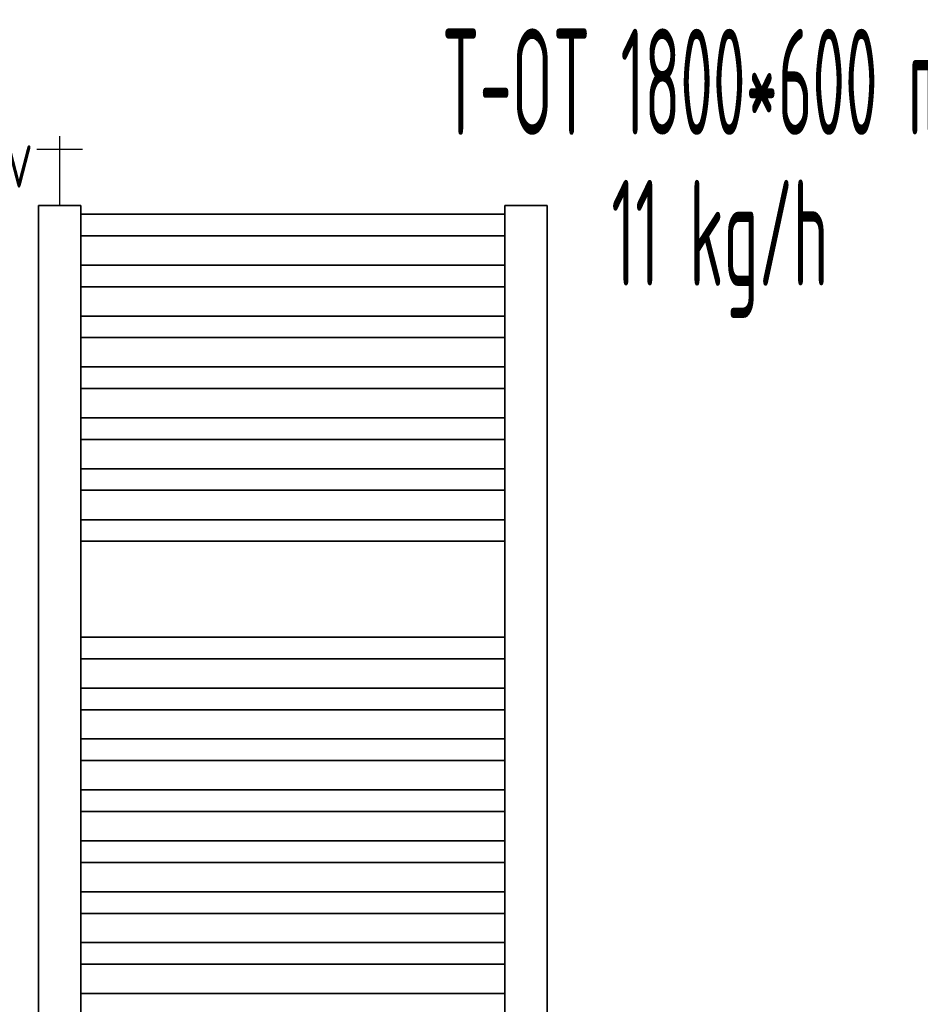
# Model space of a CAD drawing. Header units: millimetres. Extents: x 60394 to 199354, y 20895 to 166073.
# Tile 32 of 256: x 67070 to 68132, y 24842 to 26003. Entities that reach past the tile are written whole.
import ezdxf
from ezdxf.enums import TextEntityAlignment as Align

# ---------------------------------------------------------------- set-up
doc = ezdxf.new("R2010")
doc.units = ezdxf.units.MM
doc.linetypes.add('VERDECKT', pattern=[9.525, 6.35, -3.175])
for name, color, linetype, lineweight in [('JS_VYT_POPIS - OBECNĚ', 7, 'Continuous', 5), ('UT_SCHÉMA_POPIS', 7, 'VERDECKT', 5), ('UT_SCHÉMA_SYMBOLY', 7, 'Continuous', 25), ('UT_ZAŘÍZENÍ - OT', 3, 'Continuous', 35)]:
    doc.layers.add(name, color=color, linetype=linetype, lineweight=lineweight)
doc.styles.add('ISO 2.5', font='isocp.shx', dxfattribs={"width": 0.8, "height": 2.5})
doc.styles.add('VZT_POPIS', font='isocp.shx', dxfattribs={"width": 0.6, "height": 125})

msp = doc.modelspace()

# ---------------------------------------------------------------- linework, layer by layer
at = {"layer": 'UT_SCHÉMA_SYMBOLY'}
for p, q in [((67116.7, 25865.5), (67116.7, 25783.6)), ((67143.7, 25849.5), (67089.7, 25849.5))]:
    msp.add_line(p, q, dxfattribs=at)
at = {"layer": 'UT_ZAŘÍZENÍ - OT', "linetype": 'Continuous'}
for p, q in [((67091.7, 23963.6), (67091.7, 25783.6)), ((67091.7, 25783.6), (67141.7, 25783.6)), ((67141.7, 25783.6), (67141.7, 23963.6)), ((67641.7, 23963.6), (67641.7, 25783.6)), ((67641.7, 25783.6), (67691.7, 25783.6)), ((67691.7, 25783.6), (67691.7, 23963.6)), ((67641.7, 25773.3), (67141.7, 25773.3)), ((67641.7, 25773.3), (67141.7, 25773.3)), ((67641.7, 25773.3), (67141.7, 25773.3)), ((67641.7, 25773.3), (67141.7, 25773.3)), ((67641.7, 25773.3), (67141.7, 25773.3)), ((67641.7, 25773.3), (67141.7, 25773.3)), ((67641.7, 25773.3), (67141.7, 25773.3)), ((67641.7, 25773.3), (67141.7, 25773.3)), ((67641.7, 25773.3), (67141.7, 25773.3)), ((67641.7, 25773.3), (67141.7, 25773.3)), ((67641.7, 25773.3), (67141.7, 25773.3)), ((67641.7, 25773.3), (67141.7, 25773.3)), ((67641.7, 25773.3), (67141.7, 25773.3)), ((67641.7, 25773.3), (67141.7, 25773.3)), ((67641.7, 25773.3), (67141.7, 25773.3)), ((67641.7, 25773.3), (67141.7, 25773.3)), ((67641.7, 25773.3), (67141.7, 25773.3)), ((67641.7, 25773.3), (67141.7, 25773.3)), ((67641.7, 25773.3), (67141.7, 25773.3)), ((67641.7, 25773.3), (67141.7, 25773.3)), ((67641.7, 25773.3), (67141.7, 25773.3)), ((67641.7, 25773.3), (67141.7, 25773.3)), ((67641.7, 25773.3), (67141.7, 25773.3)), ((67641.7, 25773.3), (67141.7, 25773.3)), ((67641.7, 25773.3), (67141.7, 25773.3)), ((67641.7, 25773.3), (67141.7, 25773.3)), ((67641.7, 25773.3), (67141.7, 25773.3)), ((67641.7, 25773.3), (67141.7, 25773.3)), ((67641.7, 25773.3), (67141.7, 25773.3)), ((67641.7, 25773.3), (67141.7, 25773.3)), ((67641.7, 25773.3), (67141.7, 25773.3)), ((67641.7, 25773.3), (67141.7, 25773.3)), ((67641.7, 25773.3), (67141.7, 25773.3)), ((67641.7, 25773.3), (67141.7, 25773.3)), ((67641.7, 25747.9), (67141.7, 25747.9)), ((67641.7, 25747.9), (67141.7, 25747.9)), ((67641.7, 25747.9), (67141.7, 25747.9)), ((67641.7, 25747.9), (67141.7, 25747.9)), ((67641.7, 25747.9), (67141.7, 25747.9)), ((67641.7, 25747.9), (67141.7, 25747.9)), ((67641.7, 25747.9), (67141.7, 25747.9)), ((67641.7, 25747.9), (67141.7, 25747.9)), ((67641.7, 25747.9), (67141.7, 25747.9)), ((67641.7, 25747.9), (67141.7, 25747.9)), ((67641.7, 25747.9), (67141.7, 25747.9)), ((67641.7, 25747.9), (67141.7, 25747.9)), ((67641.7, 25747.9), (67141.7, 25747.9)), ((67641.7, 25747.9), (67141.7, 25747.9)), ((67641.7, 25747.9), (67141.7, 25747.9)), ((67641.7, 25747.9), (67141.7, 25747.9)), ((67641.7, 25747.9), (67141.7, 25747.9)), ((67641.7, 25747.9), (67141.7, 25747.9)), ((67641.7, 25747.9), (67141.7, 25747.9)), ((67641.7, 25747.9), (67141.7, 25747.9)), ((67641.7, 25747.9), (67141.7, 25747.9)), ((67641.7, 25747.9), (67141.7, 25747.9)), ((67641.7, 25747.9), (67141.7, 25747.9)), ((67641.7, 25747.9), (67141.7, 25747.9)), ((67641.7, 25747.9), (67141.7, 25747.9)), ((67641.7, 25747.9), (67141.7, 25747.9)), ((67641.7, 25747.9), (67141.7, 25747.9)), ((67641.7, 25747.9), (67141.7, 25747.9)), ((67641.7, 25747.9), (67141.7, 25747.9)), ((67641.7, 25747.9), (67141.7, 25747.9)), ((67641.7, 25747.9), (67141.7, 25747.9)), ((67641.7, 25747.9), (67141.7, 25747.9)), ((67641.7, 25747.9), (67141.7, 25747.9)), ((67641.7, 25747.9), (67141.7, 25747.9)), ((67641.7, 25713.3), (67141.7, 25713.3)), ((67641.7, 25713.3), (67141.7, 25713.3)), ((67641.7, 25713.3), (67141.7, 25713.3)), ((67641.7, 25713.3), (67141.7, 25713.3)), ((67641.7, 25713.3), (67141.7, 25713.3)), ((67641.7, 25713.3), (67141.7, 25713.3)), ((67641.7, 25713.3), (67141.7, 25713.3)), ((67641.7, 25713.3), (67141.7, 25713.3)), ((67641.7, 25713.3), (67141.7, 25713.3)), ((67641.7, 25713.3), (67141.7, 25713.3)), ((67641.7, 25713.3), (67141.7, 25713.3)), ((67641.7, 25713.3), (67141.7, 25713.3)), ((67641.7, 25713.3), (67141.7, 25713.3)), ((67641.7, 25713.3), (67141.7, 25713.3)), ((67641.7, 25713.3), (67141.7, 25713.3)), ((67641.7, 25713.3), (67141.7, 25713.3)), ((67641.7, 25713.3), (67141.7, 25713.3)), ((67641.7, 25713.3), (67141.7, 25713.3)), ((67641.7, 25713.3), (67141.7, 25713.3)), ((67641.7, 25713.3), (67141.7, 25713.3)), ((67641.7, 25713.3), (67141.7, 25713.3)), ((67641.7, 25713.3), (67141.7, 25713.3)), ((67641.7, 25713.3), (67141.7, 25713.3)), ((67641.7, 25713.3), (67141.7, 25713.3)), ((67641.7, 25713.3), (67141.7, 25713.3)), ((67641.7, 25713.3), (67141.7, 25713.3)), ((67641.7, 25713.3), (67141.7, 25713.3)), ((67641.7, 25713.3), (67141.7, 25713.3)), ((67641.7, 25713.3), (67141.7, 25713.3)), ((67641.7, 25713.3), (67141.7, 25713.3)), ((67641.7, 25713.3), (67141.7, 25713.3)), ((67641.7, 25713.3), (67141.7, 25713.3)), ((67641.7, 25713.3), (67141.7, 25713.3)), ((67641.7, 25713.3), (67141.7, 25713.3)), ((67641.7, 25687.9), (67141.7, 25687.9)), ((67641.7, 25687.9), (67141.7, 25687.9)), ((67641.7, 25687.9), (67141.7, 25687.9)), ((67641.7, 25687.9), (67141.7, 25687.9)), ((67641.7, 25687.9), (67141.7, 25687.9)), ((67641.7, 25687.9), (67141.7, 25687.9)), ((67641.7, 25687.9), (67141.7, 25687.9)), ((67641.7, 25687.9), (67141.7, 25687.9)), ((67641.7, 25687.9), (67141.7, 25687.9)), ((67641.7, 25687.9), (67141.7, 25687.9)), ((67641.7, 25687.9), (67141.7, 25687.9)), ((67641.7, 25687.9), (67141.7, 25687.9)), ((67641.7, 25687.9), (67141.7, 25687.9)), ((67641.7, 25687.9), (67141.7, 25687.9)), ((67641.7, 25687.9), (67141.7, 25687.9)), ((67641.7, 25687.9), (67141.7, 25687.9)), ((67641.7, 25687.9), (67141.7, 25687.9)), ((67641.7, 25687.9), (67141.7, 25687.9)), ((67641.7, 25687.9), (67141.7, 25687.9)), ((67641.7, 25687.9), (67141.7, 25687.9)), ((67641.7, 25687.9), (67141.7, 25687.9)), ((67641.7, 25687.9), (67141.7, 25687.9)), ((67641.7, 25687.9), (67141.7, 25687.9)), ((67641.7, 25687.9), (67141.7, 25687.9)), ((67641.7, 25687.9), (67141.7, 25687.9)), ((67641.7, 25687.9), (67141.7, 25687.9)), ((67641.7, 25687.9), (67141.7, 25687.9)), ((67641.7, 25687.9), (67141.7, 25687.9)), ((67641.7, 25687.9), (67141.7, 25687.9)), ((67641.7, 25687.9), (67141.7, 25687.9)), ((67641.7, 25687.9), (67141.7, 25687.9)), ((67641.7, 25687.9), (67141.7, 25687.9)), ((67641.7, 25687.9), (67141.7, 25687.9)), ((67641.7, 25687.9), (67141.7, 25687.9)), ((67641.7, 25653.3), (67141.7, 25653.3)), ((67641.7, 25653.3), (67141.7, 25653.3)), ((67641.7, 25653.3), (67141.7, 25653.3)), ((67641.7, 25653.3), (67141.7, 25653.3)), ((67641.7, 25653.3), (67141.7, 25653.3)), ((67641.7, 25653.3), (67141.7, 25653.3)), ((67641.7, 25653.3), (67141.7, 25653.3)), ((67641.7, 25653.3), (67141.7, 25653.3)), ((67641.7, 25653.3), (67141.7, 25653.3)), ((67641.7, 25653.3), (67141.7, 25653.3)), ((67641.7, 25653.3), (67141.7, 25653.3)), ((67641.7, 25653.3), (67141.7, 25653.3)), ((67641.7, 25653.3), (67141.7, 25653.3)), ((67641.7, 25653.3), (67141.7, 25653.3)), ((67641.7, 25653.3), (67141.7, 25653.3)), ((67641.7, 25653.3), (67141.7, 25653.3)), ((67641.7, 25653.3), (67141.7, 25653.3)), ((67641.7, 25653.3), (67141.7, 25653.3)), ((67641.7, 25653.3), (67141.7, 25653.3)), ((67641.7, 25653.3), (67141.7, 25653.3)), ((67641.7, 25653.3), (67141.7, 25653.3)), ((67641.7, 25653.3), (67141.7, 25653.3)), ((67641.7, 25653.3), (67141.7, 25653.3)), ((67641.7, 25653.3), (67141.7, 25653.3)), ((67641.7, 25653.3), (67141.7, 25653.3)), ((67641.7, 25653.3), (67141.7, 25653.3)), ((67641.7, 25653.3), (67141.7, 25653.3)), ((67641.7, 25653.3), (67141.7, 25653.3)), ((67641.7, 25653.3), (67141.7, 25653.3)), ((67641.7, 25653.3), (67141.7, 25653.3)), ((67641.7, 25653.3), (67141.7, 25653.3)), ((67641.7, 25653.3), (67141.7, 25653.3)), ((67641.7, 25653.3), (67141.7, 25653.3)), ((67641.7, 25653.3), (67141.7, 25653.3)), ((67641.7, 25627.9), (67141.7, 25627.9)), ((67641.7, 25627.9), (67141.7, 25627.9)), ((67641.7, 25627.9), (67141.7, 25627.9)), ((67641.7, 25627.9), (67141.7, 25627.9)), ((67641.7, 25627.9), (67141.7, 25627.9)), ((67641.7, 25627.9), (67141.7, 25627.9)), ((67641.7, 25627.9), (67141.7, 25627.9)), ((67641.7, 25627.9), (67141.7, 25627.9)), ((67641.7, 25627.9), (67141.7, 25627.9)), ((67641.7, 25627.9), (67141.7, 25627.9)), ((67641.7, 25627.9), (67141.7, 25627.9)), ((67641.7, 25627.9), (67141.7, 25627.9)), ((67641.7, 25627.9), (67141.7, 25627.9)), ((67641.7, 25627.9), (67141.7, 25627.9)), ((67641.7, 25627.9), (67141.7, 25627.9)), ((67641.7, 25627.9), (67141.7, 25627.9)), ((67641.7, 25627.9), (67141.7, 25627.9)), ((67641.7, 25627.9), (67141.7, 25627.9)), ((67641.7, 25627.9), (67141.7, 25627.9)), ((67641.7, 25627.9), (67141.7, 25627.9)), ((67641.7, 25627.9), (67141.7, 25627.9)), ((67641.7, 25627.9), (67141.7, 25627.9)), ((67641.7, 25627.9), (67141.7, 25627.9)), ((67641.7, 25627.9), (67141.7, 25627.9)), ((67641.7, 25627.9), (67141.7, 25627.9)), ((67641.7, 25627.9), (67141.7, 25627.9)), ((67641.7, 25627.9), (67141.7, 25627.9)), ((67641.7, 25627.9), (67141.7, 25627.9)), ((67641.7, 25627.9), (67141.7, 25627.9)), ((67641.7, 25627.9), (67141.7, 25627.9)), ((67641.7, 25627.9), (67141.7, 25627.9)), ((67641.7, 25627.9), (67141.7, 25627.9)), ((67641.7, 25627.9), (67141.7, 25627.9)), ((67641.7, 25627.9), (67141.7, 25627.9)), ((67641.7, 25593.3), (67141.7, 25593.3)), ((67641.7, 25593.3), (67141.7, 25593.3)), ((67641.7, 25593.3), (67141.7, 25593.3)), ((67641.7, 25593.3), (67141.7, 25593.3)), ((67641.7, 25593.3), (67141.7, 25593.3)), ((67641.7, 25593.3), (67141.7, 25593.3)), ((67641.7, 25593.3), (67141.7, 25593.3)), ((67641.7, 25593.3), (67141.7, 25593.3)), ((67641.7, 25593.3), (67141.7, 25593.3)), ((67641.7, 25593.3), (67141.7, 25593.3)), ((67641.7, 25593.3), (67141.7, 25593.3)), ((67641.7, 25593.3), (67141.7, 25593.3)), ((67641.7, 25593.3), (67141.7, 25593.3)), ((67641.7, 25593.3), (67141.7, 25593.3)), ((67641.7, 25593.3), (67141.7, 25593.3)), ((67641.7, 25593.3), (67141.7, 25593.3)), ((67641.7, 25593.3), (67141.7, 25593.3)), ((67641.7, 25593.3), (67141.7, 25593.3)), ((67641.7, 25593.3), (67141.7, 25593.3)), ((67641.7, 25593.3), (67141.7, 25593.3)), ((67641.7, 25593.3), (67141.7, 25593.3)), ((67641.7, 25593.3), (67141.7, 25593.3)), ((67641.7, 25593.3), (67141.7, 25593.3)), ((67641.7, 25593.3), (67141.7, 25593.3)), ((67641.7, 25593.3), (67141.7, 25593.3)), ((67641.7, 25593.3), (67141.7, 25593.3)), ((67641.7, 25593.3), (67141.7, 25593.3)), ((67641.7, 25593.3), (67141.7, 25593.3)), ((67641.7, 25593.3), (67141.7, 25593.3)), ((67641.7, 25593.3), (67141.7, 25593.3)), ((67641.7, 25593.3), (67141.7, 25593.3)), ((67641.7, 25593.3), (67141.7, 25593.3)), ((67641.7, 25593.3), (67141.7, 25593.3)), ((67641.7, 25593.3), (67141.7, 25593.3)), ((67641.7, 25567.9), (67141.7, 25567.9)), ((67641.7, 25567.9), (67141.7, 25567.9)), ((67641.7, 25567.9), (67141.7, 25567.9)), ((67641.7, 25567.9), (67141.7, 25567.9)), ((67641.7, 25567.9), (67141.7, 25567.9)), ((67641.7, 25567.9), (67141.7, 25567.9)), ((67641.7, 25567.9), (67141.7, 25567.9)), ((67641.7, 25567.9), (67141.7, 25567.9)), ((67641.7, 25567.9), (67141.7, 25567.9)), ((67641.7, 25567.9), (67141.7, 25567.9)), ((67641.7, 25567.9), (67141.7, 25567.9)), ((67641.7, 25567.9), (67141.7, 25567.9)), ((67641.7, 25567.9), (67141.7, 25567.9)), ((67641.7, 25567.9), (67141.7, 25567.9)), ((67641.7, 25567.9), (67141.7, 25567.9)), ((67641.7, 25567.9), (67141.7, 25567.9)), ((67641.7, 25567.9), (67141.7, 25567.9)), ((67641.7, 25567.9), (67141.7, 25567.9)), ((67641.7, 25567.9), (67141.7, 25567.9)), ((67641.7, 25567.9), (67141.7, 25567.9)), ((67641.7, 25567.9), (67141.7, 25567.9)), ((67641.7, 25567.9), (67141.7, 25567.9)), ((67641.7, 25567.9), (67141.7, 25567.9)), ((67641.7, 25567.9), (67141.7, 25567.9)), ((67641.7, 25567.9), (67141.7, 25567.9)), ((67641.7, 25567.9), (67141.7, 25567.9)), ((67641.7, 25567.9), (67141.7, 25567.9)), ((67641.7, 25567.9), (67141.7, 25567.9)), ((67641.7, 25567.9), (67141.7, 25567.9)), ((67641.7, 25567.9), (67141.7, 25567.9)), ((67641.7, 25567.9), (67141.7, 25567.9)), ((67641.7, 25567.9), (67141.7, 25567.9)), ((67641.7, 25567.9), (67141.7, 25567.9)), ((67641.7, 25567.9), (67141.7, 25567.9)), ((67641.7, 25533.3), (67141.7, 25533.3)), ((67641.7, 25533.3), (67141.7, 25533.3)), ((67641.7, 25533.3), (67141.7, 25533.3)), ((67641.7, 25533.3), (67141.7, 25533.3)), ((67641.7, 25533.3), (67141.7, 25533.3)), ((67641.7, 25533.3), (67141.7, 25533.3)), ((67641.7, 25533.3), (67141.7, 25533.3)), ((67641.7, 25533.3), (67141.7, 25533.3)), ((67641.7, 25533.3), (67141.7, 25533.3)), ((67641.7, 25533.3), (67141.7, 25533.3)), ((67641.7, 25533.3), (67141.7, 25533.3)), ((67641.7, 25533.3), (67141.7, 25533.3)), ((67641.7, 25533.3), (67141.7, 25533.3)), ((67641.7, 25533.3), (67141.7, 25533.3)), ((67641.7, 25533.3), (67141.7, 25533.3)), ((67641.7, 25533.3), (67141.7, 25533.3)), ((67641.7, 25533.3), (67141.7, 25533.3)), ((67641.7, 25533.3), (67141.7, 25533.3)), ((67641.7, 25533.3), (67141.7, 25533.3)), ((67641.7, 25533.3), (67141.7, 25533.3)), ((67641.7, 25533.3), (67141.7, 25533.3)), ((67641.7, 25533.3), (67141.7, 25533.3)), ((67641.7, 25533.3), (67141.7, 25533.3)), ((67641.7, 25533.3), (67141.7, 25533.3)), ((67641.7, 25533.3), (67141.7, 25533.3)), ((67641.7, 25533.3), (67141.7, 25533.3)), ((67641.7, 25533.3), (67141.7, 25533.3)), ((67641.7, 25533.3), (67141.7, 25533.3)), ((67641.7, 25533.3), (67141.7, 25533.3)), ((67641.7, 25533.3), (67141.7, 25533.3)), ((67641.7, 25533.3), (67141.7, 25533.3)), ((67641.7, 25533.3), (67141.7, 25533.3)), ((67641.7, 25533.3), (67141.7, 25533.3)), ((67641.7, 25533.3), (67141.7, 25533.3)), ((67641.7, 25507.9), (67141.7, 25507.9)), ((67641.7, 25507.9), (67141.7, 25507.9)), ((67641.7, 25507.9), (67141.7, 25507.9)), ((67641.7, 25507.9), (67141.7, 25507.9)), ((67641.7, 25507.9), (67141.7, 25507.9)), ((67641.7, 25507.9), (67141.7, 25507.9)), ((67641.7, 25507.9), (67141.7, 25507.9)), ((67641.7, 25507.9), (67141.7, 25507.9)), ((67641.7, 25507.9), (67141.7, 25507.9)), ((67641.7, 25507.9), (67141.7, 25507.9)), ((67641.7, 25507.9), (67141.7, 25507.9)), ((67641.7, 25507.9), (67141.7, 25507.9)), ((67641.7, 25507.9), (67141.7, 25507.9)), ((67641.7, 25507.9), (67141.7, 25507.9)), ((67641.7, 25507.9), (67141.7, 25507.9)), ((67641.7, 25507.9), (67141.7, 25507.9)), ((67641.7, 25507.9), (67141.7, 25507.9)), ((67641.7, 25507.9), (67141.7, 25507.9)), ((67641.7, 25507.9), (67141.7, 25507.9)), ((67641.7, 25507.9), (67141.7, 25507.9)), ((67641.7, 25507.9), (67141.7, 25507.9)), ((67641.7, 25507.9), (67141.7, 25507.9)), ((67641.7, 25507.9), (67141.7, 25507.9)), ((67641.7, 25507.9), (67141.7, 25507.9)), ((67641.7, 25507.9), (67141.7, 25507.9)), ((67641.7, 25507.9), (67141.7, 25507.9)), ((67641.7, 25507.9), (67141.7, 25507.9)), ((67641.7, 25507.9), (67141.7, 25507.9)), ((67641.7, 25507.9), (67141.7, 25507.9)), ((67641.7, 25507.9), (67141.7, 25507.9)), ((67641.7, 25507.9), (67141.7, 25507.9)), ((67641.7, 25507.9), (67141.7, 25507.9)), ((67641.7, 25507.9), (67141.7, 25507.9)), ((67641.7, 25507.9), (67141.7, 25507.9)), ((67641.7, 25473.3), (67141.7, 25473.3)), ((67641.7, 25473.3), (67141.7, 25473.3)), ((67641.7, 25473.3), (67141.7, 25473.3)), ((67641.7, 25473.3), (67141.7, 25473.3)), ((67641.7, 25473.3), (67141.7, 25473.3)), ((67641.7, 25473.3), (67141.7, 25473.3)), ((67641.7, 25473.3), (67141.7, 25473.3)), ((67641.7, 25473.3), (67141.7, 25473.3)), ((67641.7, 25473.3), (67141.7, 25473.3)), ((67641.7, 25473.3), (67141.7, 25473.3)), ((67641.7, 25473.3), (67141.7, 25473.3)), ((67641.7, 25473.3), (67141.7, 25473.3)), ((67641.7, 25473.3), (67141.7, 25473.3)), ((67641.7, 25473.3), (67141.7, 25473.3)), ((67641.7, 25473.3), (67141.7, 25473.3)), ((67641.7, 25473.3), (67141.7, 25473.3)), ((67641.7, 25473.3), (67141.7, 25473.3)), ((67641.7, 25473.3), (67141.7, 25473.3)), ((67641.7, 25473.3), (67141.7, 25473.3)), ((67641.7, 25473.3), (67141.7, 25473.3)), ((67641.7, 25473.3), (67141.7, 25473.3)), ((67641.7, 25473.3), (67141.7, 25473.3)), ((67641.7, 25473.3), (67141.7, 25473.3)), ((67641.7, 25473.3), (67141.7, 25473.3)), ((67641.7, 25473.3), (67141.7, 25473.3)), ((67641.7, 25473.3), (67141.7, 25473.3)), ((67641.7, 25473.3), (67141.7, 25473.3)), ((67641.7, 25473.3), (67141.7, 25473.3)), ((67641.7, 25473.3), (67141.7, 25473.3)), ((67641.7, 25473.3), (67141.7, 25473.3)), ((67641.7, 25473.3), (67141.7, 25473.3)), ((67641.7, 25473.3), (67141.7, 25473.3)), ((67641.7, 25473.3), (67141.7, 25473.3)), ((67641.7, 25473.3), (67141.7, 25473.3)), ((67641.7, 25447.9), (67141.7, 25447.9)), ((67641.7, 25447.9), (67141.7, 25447.9)), ((67641.7, 25447.9), (67141.7, 25447.9)), ((67641.7, 25447.9), (67141.7, 25447.9)), ((67641.7, 25447.9), (67141.7, 25447.9)), ((67641.7, 25447.9), (67141.7, 25447.9)), ((67641.7, 25447.9), (67141.7, 25447.9)), ((67641.7, 25447.9), (67141.7, 25447.9)), ((67641.7, 25447.9), (67141.7, 25447.9)), ((67641.7, 25447.9), (67141.7, 25447.9)), ((67641.7, 25447.9), (67141.7, 25447.9)), ((67641.7, 25447.9), (67141.7, 25447.9)), ((67641.7, 25447.9), (67141.7, 25447.9)), ((67641.7, 25447.9), (67141.7, 25447.9)), ((67641.7, 25447.9), (67141.7, 25447.9)), ((67641.7, 25447.9), (67141.7, 25447.9)), ((67641.7, 25447.9), (67141.7, 25447.9)), ((67641.7, 25447.9), (67141.7, 25447.9)), ((67641.7, 25447.9), (67141.7, 25447.9)), ((67641.7, 25447.9), (67141.7, 25447.9)), ((67641.7, 25447.9), (67141.7, 25447.9)), ((67641.7, 25447.9), (67141.7, 25447.9)), ((67641.7, 25447.9), (67141.7, 25447.9)), ((67641.7, 25447.9), (67141.7, 25447.9)), ((67641.7, 25447.9), (67141.7, 25447.9)), ((67641.7, 25447.9), (67141.7, 25447.9)), ((67641.7, 25447.9), (67141.7, 25447.9)), ((67641.7, 25447.9), (67141.7, 25447.9)), ((67641.7, 25447.9), (67141.7, 25447.9)), ((67641.7, 25447.9), (67141.7, 25447.9)), ((67641.7, 25447.9), (67141.7, 25447.9)), ((67641.7, 25447.9), (67141.7, 25447.9)), ((67641.7, 25447.9), (67141.7, 25447.9)), ((67641.7, 25447.9), (67141.7, 25447.9)), ((67641.7, 25413.3), (67141.7, 25413.3)), ((67641.7, 25413.3), (67141.7, 25413.3)), ((67641.7, 25413.3), (67141.7, 25413.3)), ((67641.7, 25413.3), (67141.7, 25413.3)), ((67641.7, 25413.3), (67141.7, 25413.3)), ((67641.7, 25413.3), (67141.7, 25413.3)), ((67641.7, 25413.3), (67141.7, 25413.3)), ((67641.7, 25413.3), (67141.7, 25413.3)), ((67641.7, 25413.3), (67141.7, 25413.3)), ((67641.7, 25413.3), (67141.7, 25413.3)), ((67641.7, 25413.3), (67141.7, 25413.3)), ((67641.7, 25413.3), (67141.7, 25413.3)), ((67641.7, 25413.3), (67141.7, 25413.3)), ((67641.7, 25413.3), (67141.7, 25413.3)), ((67641.7, 25413.3), (67141.7, 25413.3)), ((67641.7, 25413.3), (67141.7, 25413.3)), ((67641.7, 25413.3), (67141.7, 25413.3)), ((67641.7, 25413.3), (67141.7, 25413.3)), ((67641.7, 25413.3), (67141.7, 25413.3)), ((67641.7, 25413.3), (67141.7, 25413.3)), ((67641.7, 25413.3), (67141.7, 25413.3)), ((67641.7, 25413.3), (67141.7, 25413.3)), ((67641.7, 25413.3), (67141.7, 25413.3)), ((67641.7, 25413.3), (67141.7, 25413.3)), ((67641.7, 25413.3), (67141.7, 25413.3)), ((67641.7, 25413.3), (67141.7, 25413.3)), ((67641.7, 25413.3), (67141.7, 25413.3)), ((67641.7, 25413.3), (67141.7, 25413.3)), ((67641.7, 25413.3), (67141.7, 25413.3)), ((67641.7, 25413.3), (67141.7, 25413.3)), ((67641.7, 25413.3), (67141.7, 25413.3)), ((67641.7, 25413.3), (67141.7, 25413.3)), ((67641.7, 25413.3), (67141.7, 25413.3)), ((67641.7, 25413.3), (67141.7, 25413.3)), ((67641.7, 25387.9), (67141.7, 25387.9)), ((67641.7, 25387.9), (67141.7, 25387.9)), ((67641.7, 25387.9), (67141.7, 25387.9)), ((67641.7, 25387.9), (67141.7, 25387.9)), ((67641.7, 25387.9), (67141.7, 25387.9)), ((67641.7, 25387.9), (67141.7, 25387.9)), ((67641.7, 25387.9), (67141.7, 25387.9)), ((67641.7, 25387.9), (67141.7, 25387.9)), ((67641.7, 25387.9), (67141.7, 25387.9)), ((67641.7, 25387.9), (67141.7, 25387.9)), ((67641.7, 25387.9), (67141.7, 25387.9)), ((67641.7, 25387.9), (67141.7, 25387.9)), ((67641.7, 25387.9), (67141.7, 25387.9)), ((67641.7, 25387.9), (67141.7, 25387.9)), ((67641.7, 25387.9), (67141.7, 25387.9)), ((67641.7, 25387.9), (67141.7, 25387.9)), ((67641.7, 25387.9), (67141.7, 25387.9)), ((67641.7, 25387.9), (67141.7, 25387.9)), ((67641.7, 25387.9), (67141.7, 25387.9)), ((67641.7, 25387.9), (67141.7, 25387.9)), ((67641.7, 25387.9), (67141.7, 25387.9)), ((67641.7, 25387.9), (67141.7, 25387.9)), ((67641.7, 25387.9), (67141.7, 25387.9)), ((67641.7, 25387.9), (67141.7, 25387.9)), ((67641.7, 25387.9), (67141.7, 25387.9)), ((67641.7, 25387.9), (67141.7, 25387.9)), ((67641.7, 25387.9), (67141.7, 25387.9)), ((67641.7, 25387.9), (67141.7, 25387.9)), ((67641.7, 25387.9), (67141.7, 25387.9)), ((67641.7, 25387.9), (67141.7, 25387.9)), ((67641.7, 25387.9), (67141.7, 25387.9)), ((67641.7, 25387.9), (67141.7, 25387.9)), ((67641.7, 25387.9), (67141.7, 25387.9)), ((67641.7, 25387.9), (67141.7, 25387.9)), ((67641.7, 25274.8), (67141.7, 25274.8)), ((67641.7, 25274.8), (67141.7, 25274.8)), ((67641.7, 25274.8), (67141.7, 25274.8)), ((67641.7, 25274.8), (67141.7, 25274.8)), ((67641.7, 25274.8), (67141.7, 25274.8)), ((67641.7, 25274.8), (67141.7, 25274.8)), ((67641.7, 25274.8), (67141.7, 25274.8)), ((67641.7, 25274.8), (67141.7, 25274.8)), ((67641.7, 25274.8), (67141.7, 25274.8)), ((67641.7, 25274.8), (67141.7, 25274.8)), ((67641.7, 25274.8), (67141.7, 25274.8)), ((67641.7, 25274.8), (67141.7, 25274.8)), ((67641.7, 25274.8), (67141.7, 25274.8)), ((67641.7, 25274.8), (67141.7, 25274.8)), ((67641.7, 25274.8), (67141.7, 25274.8)), ((67641.7, 25274.8), (67141.7, 25274.8)), ((67641.7, 25274.8), (67141.7, 25274.8)), ((67641.7, 25274.8), (67141.7, 25274.8)), ((67641.7, 25274.8), (67141.7, 25274.8)), ((67641.7, 25274.8), (67141.7, 25274.8)), ((67641.7, 25274.8), (67141.7, 25274.8)), ((67641.7, 25274.8), (67141.7, 25274.8)), ((67641.7, 25274.8), (67141.7, 25274.8)), ((67641.7, 25274.8), (67141.7, 25274.8)), ((67641.7, 25274.8), (67141.7, 25274.8)), ((67641.7, 25274.8), (67141.7, 25274.8)), ((67641.7, 25274.8), (67141.7, 25274.8)), ((67641.7, 25274.8), (67141.7, 25274.8)), ((67641.7, 25274.8), (67141.7, 25274.8)), ((67641.7, 25274.8), (67141.7, 25274.8)), ((67641.7, 25274.8), (67141.7, 25274.8)), ((67641.7, 25274.8), (67141.7, 25274.8)), ((67641.7, 25274.8), (67141.7, 25274.8)), ((67641.7, 25274.8), (67141.7, 25274.8)), ((67641.7, 25249.3), (67141.7, 25249.3)), ((67641.7, 25249.3), (67141.7, 25249.3)), ((67641.7, 25249.3), (67141.7, 25249.3)), ((67641.7, 25249.3), (67141.7, 25249.3)), ((67641.7, 25249.3), (67141.7, 25249.3)), ((67641.7, 25249.3), (67141.7, 25249.3)), ((67641.7, 25249.3), (67141.7, 25249.3)), ((67641.7, 25249.3), (67141.7, 25249.3)), ((67641.7, 25249.3), (67141.7, 25249.3)), ((67641.7, 25249.3), (67141.7, 25249.3)), ((67641.7, 25249.3), (67141.7, 25249.3)), ((67641.7, 25249.3), (67141.7, 25249.3)), ((67641.7, 25249.3), (67141.7, 25249.3)), ((67641.7, 25249.3), (67141.7, 25249.3)), ((67641.7, 25249.3), (67141.7, 25249.3)), ((67641.7, 25249.3), (67141.7, 25249.3)), ((67641.7, 25249.3), (67141.7, 25249.3)), ((67641.7, 25249.3), (67141.7, 25249.3)), ((67641.7, 25249.3), (67141.7, 25249.3)), ((67641.7, 25249.3), (67141.7, 25249.3)), ((67641.7, 25249.3), (67141.7, 25249.3)), ((67641.7, 25249.3), (67141.7, 25249.3)), ((67641.7, 25249.3), (67141.7, 25249.3)), ((67641.7, 25249.3), (67141.7, 25249.3)), ((67641.7, 25249.3), (67141.7, 25249.3)), ((67641.7, 25249.3), (67141.7, 25249.3)), ((67641.7, 25249.3), (67141.7, 25249.3)), ((67641.7, 25249.3), (67141.7, 25249.3)), ((67641.7, 25249.3), (67141.7, 25249.3)), ((67641.7, 25249.3), (67141.7, 25249.3)), ((67641.7, 25249.3), (67141.7, 25249.3)), ((67641.7, 25249.3), (67141.7, 25249.3)), ((67641.7, 25249.3), (67141.7, 25249.3)), ((67641.7, 25249.3), (67141.7, 25249.3)), ((67641.7, 25214.8), (67141.7, 25214.8)), ((67641.7, 25214.8), (67141.7, 25214.8)), ((67641.7, 25214.8), (67141.7, 25214.8)), ((67641.7, 25214.8), (67141.7, 25214.8)), ((67641.7, 25214.8), (67141.7, 25214.8)), ((67641.7, 25214.8), (67141.7, 25214.8)), ((67641.7, 25214.8), (67141.7, 25214.8)), ((67641.7, 25214.8), (67141.7, 25214.8)), ((67641.7, 25214.8), (67141.7, 25214.8)), ((67641.7, 25214.8), (67141.7, 25214.8)), ((67641.7, 25214.8), (67141.7, 25214.8)), ((67641.7, 25214.8), (67141.7, 25214.8)), ((67641.7, 25214.8), (67141.7, 25214.8)), ((67641.7, 25214.8), (67141.7, 25214.8)), ((67641.7, 25214.8), (67141.7, 25214.8)), ((67641.7, 25214.8), (67141.7, 25214.8)), ((67641.7, 25214.8), (67141.7, 25214.8)), ((67641.7, 25214.8), (67141.7, 25214.8)), ((67641.7, 25214.8), (67141.7, 25214.8)), ((67641.7, 25214.8), (67141.7, 25214.8)), ((67641.7, 25214.8), (67141.7, 25214.8)), ((67641.7, 25214.8), (67141.7, 25214.8)), ((67641.7, 25214.8), (67141.7, 25214.8)), ((67641.7, 25214.8), (67141.7, 25214.8)), ((67641.7, 25214.8), (67141.7, 25214.8)), ((67641.7, 25214.8), (67141.7, 25214.8)), ((67641.7, 25214.8), (67141.7, 25214.8)), ((67641.7, 25214.8), (67141.7, 25214.8)), ((67641.7, 25214.8), (67141.7, 25214.8)), ((67641.7, 25214.8), (67141.7, 25214.8)), ((67641.7, 25214.8), (67141.7, 25214.8)), ((67641.7, 25214.8), (67141.7, 25214.8)), ((67641.7, 25214.8), (67141.7, 25214.8)), ((67641.7, 25214.8), (67141.7, 25214.8)), ((67641.7, 25189.3), (67141.7, 25189.3)), ((67641.7, 25189.3), (67141.7, 25189.3)), ((67641.7, 25189.3), (67141.7, 25189.3)), ((67641.7, 25189.3), (67141.7, 25189.3)), ((67641.7, 25189.3), (67141.7, 25189.3)), ((67641.7, 25189.3), (67141.7, 25189.3)), ((67641.7, 25189.3), (67141.7, 25189.3)), ((67641.7, 25189.3), (67141.7, 25189.3)), ((67641.7, 25189.3), (67141.7, 25189.3)), ((67641.7, 25189.3), (67141.7, 25189.3)), ((67641.7, 25189.3), (67141.7, 25189.3)), ((67641.7, 25189.3), (67141.7, 25189.3)), ((67641.7, 25189.3), (67141.7, 25189.3)), ((67641.7, 25189.3), (67141.7, 25189.3)), ((67641.7, 25189.3), (67141.7, 25189.3)), ((67641.7, 25189.3), (67141.7, 25189.3)), ((67641.7, 25189.3), (67141.7, 25189.3)), ((67641.7, 25189.3), (67141.7, 25189.3)), ((67641.7, 25189.3), (67141.7, 25189.3)), ((67641.7, 25189.3), (67141.7, 25189.3)), ((67641.7, 25189.3), (67141.7, 25189.3)), ((67641.7, 25189.3), (67141.7, 25189.3)), ((67641.7, 25189.3), (67141.7, 25189.3)), ((67641.7, 25189.3), (67141.7, 25189.3)), ((67641.7, 25189.3), (67141.7, 25189.3)), ((67641.7, 25189.3), (67141.7, 25189.3)), ((67641.7, 25189.3), (67141.7, 25189.3)), ((67641.7, 25189.3), (67141.7, 25189.3)), ((67641.7, 25189.3), (67141.7, 25189.3)), ((67641.7, 25189.3), (67141.7, 25189.3)), ((67641.7, 25189.3), (67141.7, 25189.3)), ((67641.7, 25189.3), (67141.7, 25189.3)), ((67641.7, 25189.3), (67141.7, 25189.3)), ((67641.7, 25189.3), (67141.7, 25189.3)), ((67641.7, 25154.8), (67141.7, 25154.8)), ((67641.7, 25154.8), (67141.7, 25154.8)), ((67641.7, 25154.8), (67141.7, 25154.8)), ((67641.7, 25154.8), (67141.7, 25154.8)), ((67641.7, 25154.8), (67141.7, 25154.8)), ((67641.7, 25154.8), (67141.7, 25154.8)), ((67641.7, 25154.8), (67141.7, 25154.8)), ((67641.7, 25154.8), (67141.7, 25154.8)), ((67641.7, 25154.8), (67141.7, 25154.8)), ((67641.7, 25154.8), (67141.7, 25154.8)), ((67641.7, 25154.8), (67141.7, 25154.8)), ((67641.7, 25154.8), (67141.7, 25154.8)), ((67641.7, 25154.8), (67141.7, 25154.8)), ((67641.7, 25154.8), (67141.7, 25154.8)), ((67641.7, 25154.8), (67141.7, 25154.8)), ((67641.7, 25154.8), (67141.7, 25154.8)), ((67641.7, 25154.8), (67141.7, 25154.8)), ((67641.7, 25154.8), (67141.7, 25154.8)), ((67641.7, 25154.8), (67141.7, 25154.8)), ((67641.7, 25154.8), (67141.7, 25154.8)), ((67641.7, 25154.8), (67141.7, 25154.8)), ((67641.7, 25154.8), (67141.7, 25154.8)), ((67641.7, 25154.8), (67141.7, 25154.8)), ((67641.7, 25154.8), (67141.7, 25154.8)), ((67641.7, 25154.8), (67141.7, 25154.8)), ((67641.7, 25154.8), (67141.7, 25154.8)), ((67641.7, 25154.8), (67141.7, 25154.8)), ((67641.7, 25154.8), (67141.7, 25154.8)), ((67641.7, 25154.8), (67141.7, 25154.8)), ((67641.7, 25154.8), (67141.7, 25154.8)), ((67641.7, 25154.8), (67141.7, 25154.8)), ((67641.7, 25154.8), (67141.7, 25154.8)), ((67641.7, 25154.8), (67141.7, 25154.8)), ((67641.7, 25154.8), (67141.7, 25154.8)), ((67641.7, 25129.3), (67141.7, 25129.3)), ((67641.7, 25129.3), (67141.7, 25129.3)), ((67641.7, 25129.3), (67141.7, 25129.3)), ((67641.7, 25129.3), (67141.7, 25129.3)), ((67641.7, 25129.3), (67141.7, 25129.3)), ((67641.7, 25129.3), (67141.7, 25129.3)), ((67641.7, 25129.3), (67141.7, 25129.3)), ((67641.7, 25129.3), (67141.7, 25129.3)), ((67641.7, 25129.3), (67141.7, 25129.3)), ((67641.7, 25129.3), (67141.7, 25129.3)), ((67641.7, 25129.3), (67141.7, 25129.3)), ((67641.7, 25129.3), (67141.7, 25129.3)), ((67641.7, 25129.3), (67141.7, 25129.3)), ((67641.7, 25129.3), (67141.7, 25129.3)), ((67641.7, 25129.3), (67141.7, 25129.3)), ((67641.7, 25129.3), (67141.7, 25129.3)), ((67641.7, 25129.3), (67141.7, 25129.3)), ((67641.7, 25129.3), (67141.7, 25129.3)), ((67641.7, 25129.3), (67141.7, 25129.3)), ((67641.7, 25129.3), (67141.7, 25129.3)), ((67641.7, 25129.3), (67141.7, 25129.3)), ((67641.7, 25129.3), (67141.7, 25129.3)), ((67641.7, 25129.3), (67141.7, 25129.3)), ((67641.7, 25129.3), (67141.7, 25129.3)), ((67641.7, 25129.3), (67141.7, 25129.3)), ((67641.7, 25129.3), (67141.7, 25129.3)), ((67641.7, 25129.3), (67141.7, 25129.3)), ((67641.7, 25129.3), (67141.7, 25129.3)), ((67641.7, 25129.3), (67141.7, 25129.3)), ((67641.7, 25129.3), (67141.7, 25129.3)), ((67641.7, 25129.3), (67141.7, 25129.3)), ((67641.7, 25129.3), (67141.7, 25129.3)), ((67641.7, 25129.3), (67141.7, 25129.3)), ((67641.7, 25129.3), (67141.7, 25129.3)), ((67641.7, 25094.8), (67141.7, 25094.8)), ((67641.7, 25094.8), (67141.7, 25094.8)), ((67641.7, 25094.8), (67141.7, 25094.8)), ((67641.7, 25094.8), (67141.7, 25094.8)), ((67641.7, 25094.8), (67141.7, 25094.8)), ((67641.7, 25094.8), (67141.7, 25094.8)), ((67641.7, 25094.8), (67141.7, 25094.8)), ((67641.7, 25094.8), (67141.7, 25094.8)), ((67641.7, 25094.8), (67141.7, 25094.8)), ((67641.7, 25094.8), (67141.7, 25094.8)), ((67641.7, 25094.8), (67141.7, 25094.8)), ((67641.7, 25094.8), (67141.7, 25094.8)), ((67641.7, 25094.8), (67141.7, 25094.8)), ((67641.7, 25094.8), (67141.7, 25094.8)), ((67641.7, 25094.8), (67141.7, 25094.8)), ((67641.7, 25094.8), (67141.7, 25094.8)), ((67641.7, 25094.8), (67141.7, 25094.8)), ((67641.7, 25094.8), (67141.7, 25094.8)), ((67641.7, 25094.8), (67141.7, 25094.8)), ((67641.7, 25094.8), (67141.7, 25094.8)), ((67641.7, 25094.8), (67141.7, 25094.8)), ((67641.7, 25094.8), (67141.7, 25094.8)), ((67641.7, 25094.8), (67141.7, 25094.8)), ((67641.7, 25094.8), (67141.7, 25094.8)), ((67641.7, 25094.8), (67141.7, 25094.8)), ((67641.7, 25094.8), (67141.7, 25094.8)), ((67641.7, 25094.8), (67141.7, 25094.8)), ((67641.7, 25094.8), (67141.7, 25094.8)), ((67641.7, 25094.8), (67141.7, 25094.8)), ((67641.7, 25094.8), (67141.7, 25094.8)), ((67641.7, 25094.8), (67141.7, 25094.8)), ((67641.7, 25094.8), (67141.7, 25094.8)), ((67641.7, 25094.8), (67141.7, 25094.8)), ((67641.7, 25094.8), (67141.7, 25094.8)), ((67641.7, 25069.3), (67141.7, 25069.3)), ((67641.7, 25069.3), (67141.7, 25069.3)), ((67641.7, 25069.3), (67141.7, 25069.3)), ((67641.7, 25069.3), (67141.7, 25069.3)), ((67641.7, 25069.3), (67141.7, 25069.3)), ((67641.7, 25069.3), (67141.7, 25069.3)), ((67641.7, 25069.3), (67141.7, 25069.3)), ((67641.7, 25069.3), (67141.7, 25069.3)), ((67641.7, 25069.3), (67141.7, 25069.3)), ((67641.7, 25069.3), (67141.7, 25069.3)), ((67641.7, 25069.3), (67141.7, 25069.3)), ((67641.7, 25069.3), (67141.7, 25069.3)), ((67641.7, 25069.3), (67141.7, 25069.3)), ((67641.7, 25069.3), (67141.7, 25069.3)), ((67641.7, 25069.3), (67141.7, 25069.3)), ((67641.7, 25069.3), (67141.7, 25069.3)), ((67641.7, 25069.3), (67141.7, 25069.3)), ((67641.7, 25069.3), (67141.7, 25069.3)), ((67641.7, 25069.3), (67141.7, 25069.3)), ((67641.7, 25069.3), (67141.7, 25069.3)), ((67641.7, 25069.3), (67141.7, 25069.3)), ((67641.7, 25069.3), (67141.7, 25069.3)), ((67641.7, 25069.3), (67141.7, 25069.3)), ((67641.7, 25069.3), (67141.7, 25069.3)), ((67641.7, 25069.3), (67141.7, 25069.3)), ((67641.7, 25069.3), (67141.7, 25069.3)), ((67641.7, 25069.3), (67141.7, 25069.3)), ((67641.7, 25069.3), (67141.7, 25069.3)), ((67641.7, 25069.3), (67141.7, 25069.3)), ((67641.7, 25069.3), (67141.7, 25069.3)), ((67641.7, 25069.3), (67141.7, 25069.3)), ((67641.7, 25069.3), (67141.7, 25069.3)), ((67641.7, 25069.3), (67141.7, 25069.3)), ((67641.7, 25069.3), (67141.7, 25069.3)), ((67641.7, 25034.8), (67141.7, 25034.8)), ((67641.7, 25034.8), (67141.7, 25034.8)), ((67641.7, 25034.8), (67141.7, 25034.8)), ((67641.7, 25034.8), (67141.7, 25034.8)), ((67641.7, 25034.8), (67141.7, 25034.8)), ((67641.7, 25034.8), (67141.7, 25034.8)), ((67641.7, 25034.8), (67141.7, 25034.8)), ((67641.7, 25034.8), (67141.7, 25034.8)), ((67641.7, 25034.8), (67141.7, 25034.8)), ((67641.7, 25034.8), (67141.7, 25034.8)), ((67641.7, 25034.8), (67141.7, 25034.8)), ((67641.7, 25034.8), (67141.7, 25034.8)), ((67641.7, 25034.8), (67141.7, 25034.8)), ((67641.7, 25034.8), (67141.7, 25034.8)), ((67641.7, 25034.8), (67141.7, 25034.8)), ((67641.7, 25034.8), (67141.7, 25034.8)), ((67641.7, 25034.8), (67141.7, 25034.8)), ((67641.7, 25034.8), (67141.7, 25034.8)), ((67641.7, 25034.8), (67141.7, 25034.8)), ((67641.7, 25034.8), (67141.7, 25034.8)), ((67641.7, 25034.8), (67141.7, 25034.8)), ((67641.7, 25034.8), (67141.7, 25034.8)), ((67641.7, 25034.8), (67141.7, 25034.8)), ((67641.7, 25034.8), (67141.7, 25034.8)), ((67641.7, 25034.8), (67141.7, 25034.8)), ((67641.7, 25034.8), (67141.7, 25034.8)), ((67641.7, 25034.8), (67141.7, 25034.8)), ((67641.7, 25034.8), (67141.7, 25034.8)), ((67641.7, 25034.8), (67141.7, 25034.8)), ((67641.7, 25034.8), (67141.7, 25034.8)), ((67641.7, 25034.8), (67141.7, 25034.8)), ((67641.7, 25034.8), (67141.7, 25034.8)), ((67641.7, 25034.8), (67141.7, 25034.8)), ((67641.7, 25034.8), (67141.7, 25034.8)), ((67641.7, 25009.3), (67141.7, 25009.3)), ((67641.7, 25009.3), (67141.7, 25009.3)), ((67641.7, 25009.3), (67141.7, 25009.3)), ((67641.7, 25009.3), (67141.7, 25009.3)), ((67641.7, 25009.3), (67141.7, 25009.3)), ((67641.7, 25009.3), (67141.7, 25009.3)), ((67641.7, 25009.3), (67141.7, 25009.3)), ((67641.7, 25009.3), (67141.7, 25009.3)), ((67641.7, 25009.3), (67141.7, 25009.3)), ((67641.7, 25009.3), (67141.7, 25009.3)), ((67641.7, 25009.3), (67141.7, 25009.3)), ((67641.7, 25009.3), (67141.7, 25009.3)), ((67641.7, 25009.3), (67141.7, 25009.3)), ((67641.7, 25009.3), (67141.7, 25009.3)), ((67641.7, 25009.3), (67141.7, 25009.3)), ((67641.7, 25009.3), (67141.7, 25009.3)), ((67641.7, 25009.3), (67141.7, 25009.3)), ((67641.7, 25009.3), (67141.7, 25009.3)), ((67641.7, 25009.3), (67141.7, 25009.3)), ((67641.7, 25009.3), (67141.7, 25009.3)), ((67641.7, 25009.3), (67141.7, 25009.3)), ((67641.7, 25009.3), (67141.7, 25009.3)), ((67641.7, 25009.3), (67141.7, 25009.3)), ((67641.7, 25009.3), (67141.7, 25009.3)), ((67641.7, 25009.3), (67141.7, 25009.3)), ((67641.7, 25009.3), (67141.7, 25009.3)), ((67641.7, 25009.3), (67141.7, 25009.3)), ((67641.7, 25009.3), (67141.7, 25009.3)), ((67641.7, 25009.3), (67141.7, 25009.3)), ((67641.7, 25009.3), (67141.7, 25009.3)), ((67641.7, 25009.3), (67141.7, 25009.3)), ((67641.7, 25009.3), (67141.7, 25009.3)), ((67641.7, 25009.3), (67141.7, 25009.3)), ((67641.7, 25009.3), (67141.7, 25009.3)), ((67641.7, 24974.8), (67141.7, 24974.8)), ((67641.7, 24974.8), (67141.7, 24974.8)), ((67641.7, 24974.8), (67141.7, 24974.8)), ((67641.7, 24974.8), (67141.7, 24974.8)), ((67641.7, 24974.8), (67141.7, 24974.8)), ((67641.7, 24974.8), (67141.7, 24974.8)), ((67641.7, 24974.8), (67141.7, 24974.8)), ((67641.7, 24974.8), (67141.7, 24974.8)), ((67641.7, 24974.8), (67141.7, 24974.8)), ((67641.7, 24974.8), (67141.7, 24974.8)), ((67641.7, 24974.8), (67141.7, 24974.8)), ((67641.7, 24974.8), (67141.7, 24974.8)), ((67641.7, 24974.8), (67141.7, 24974.8)), ((67641.7, 24974.8), (67141.7, 24974.8)), ((67641.7, 24974.8), (67141.7, 24974.8)), ((67641.7, 24974.8), (67141.7, 24974.8)), ((67641.7, 24974.8), (67141.7, 24974.8)), ((67641.7, 24974.8), (67141.7, 24974.8)), ((67641.7, 24974.8), (67141.7, 24974.8)), ((67641.7, 24974.8), (67141.7, 24974.8)), ((67641.7, 24974.8), (67141.7, 24974.8)), ((67641.7, 24974.8), (67141.7, 24974.8)), ((67641.7, 24974.8), (67141.7, 24974.8)), ((67641.7, 24974.8), (67141.7, 24974.8)), ((67641.7, 24974.8), (67141.7, 24974.8)), ((67641.7, 24974.8), (67141.7, 24974.8)), ((67641.7, 24974.8), (67141.7, 24974.8)), ((67641.7, 24974.8), (67141.7, 24974.8)), ((67641.7, 24974.8), (67141.7, 24974.8)), ((67641.7, 24974.8), (67141.7, 24974.8)), ((67641.7, 24974.8), (67141.7, 24974.8)), ((67641.7, 24974.8), (67141.7, 24974.8)), ((67641.7, 24974.8), (67141.7, 24974.8)), ((67641.7, 24974.8), (67141.7, 24974.8)), ((67641.7, 24949.3), (67141.7, 24949.3)), ((67641.7, 24949.3), (67141.7, 24949.3)), ((67641.7, 24949.3), (67141.7, 24949.3)), ((67641.7, 24949.3), (67141.7, 24949.3)), ((67641.7, 24949.3), (67141.7, 24949.3)), ((67641.7, 24949.3), (67141.7, 24949.3)), ((67641.7, 24949.3), (67141.7, 24949.3)), ((67641.7, 24949.3), (67141.7, 24949.3)), ((67641.7, 24949.3), (67141.7, 24949.3)), ((67641.7, 24949.3), (67141.7, 24949.3)), ((67641.7, 24949.3), (67141.7, 24949.3)), ((67641.7, 24949.3), (67141.7, 24949.3)), ((67641.7, 24949.3), (67141.7, 24949.3)), ((67641.7, 24949.3), (67141.7, 24949.3)), ((67641.7, 24949.3), (67141.7, 24949.3)), ((67641.7, 24949.3), (67141.7, 24949.3)), ((67641.7, 24949.3), (67141.7, 24949.3)), ((67641.7, 24949.3), (67141.7, 24949.3)), ((67641.7, 24949.3), (67141.7, 24949.3)), ((67641.7, 24949.3), (67141.7, 24949.3)), ((67641.7, 24949.3), (67141.7, 24949.3)), ((67641.7, 24949.3), (67141.7, 24949.3)), ((67641.7, 24949.3), (67141.7, 24949.3)), ((67641.7, 24949.3), (67141.7, 24949.3)), ((67641.7, 24949.3), (67141.7, 24949.3)), ((67641.7, 24949.3), (67141.7, 24949.3)), ((67641.7, 24949.3), (67141.7, 24949.3)), ((67641.7, 24949.3), (67141.7, 24949.3)), ((67641.7, 24949.3), (67141.7, 24949.3)), ((67641.7, 24949.3), (67141.7, 24949.3)), ((67641.7, 24949.3), (67141.7, 24949.3)), ((67641.7, 24949.3), (67141.7, 24949.3)), ((67641.7, 24949.3), (67141.7, 24949.3)), ((67641.7, 24949.3), (67141.7, 24949.3)), ((67641.7, 24914.8), (67141.7, 24914.8)), ((67641.7, 24914.8), (67141.7, 24914.8)), ((67641.7, 24914.8), (67141.7, 24914.8)), ((67641.7, 24914.8), (67141.7, 24914.8)), ((67641.7, 24914.8), (67141.7, 24914.8)), ((67641.7, 24914.8), (67141.7, 24914.8)), ((67641.7, 24914.8), (67141.7, 24914.8)), ((67641.7, 24914.8), (67141.7, 24914.8)), ((67641.7, 24914.8), (67141.7, 24914.8)), ((67641.7, 24914.8), (67141.7, 24914.8)), ((67641.7, 24914.8), (67141.7, 24914.8)), ((67641.7, 24914.8), (67141.7, 24914.8)), ((67641.7, 24914.8), (67141.7, 24914.8)), ((67641.7, 24914.8), (67141.7, 24914.8)), ((67641.7, 24914.8), (67141.7, 24914.8)), ((67641.7, 24914.8), (67141.7, 24914.8)), ((67641.7, 24914.8), (67141.7, 24914.8)), ((67641.7, 24914.8), (67141.7, 24914.8)), ((67641.7, 24914.8), (67141.7, 24914.8)), ((67641.7, 24914.8), (67141.7, 24914.8)), ((67641.7, 24914.8), (67141.7, 24914.8)), ((67641.7, 24914.8), (67141.7, 24914.8)), ((67641.7, 24914.8), (67141.7, 24914.8)), ((67641.7, 24914.8), (67141.7, 24914.8)), ((67641.7, 24914.8), (67141.7, 24914.8)), ((67641.7, 24914.8), (67141.7, 24914.8)), ((67641.7, 24914.8), (67141.7, 24914.8)), ((67641.7, 24914.8), (67141.7, 24914.8)), ((67641.7, 24914.8), (67141.7, 24914.8)), ((67641.7, 24914.8), (67141.7, 24914.8)), ((67641.7, 24914.8), (67141.7, 24914.8)), ((67641.7, 24914.8), (67141.7, 24914.8)), ((67641.7, 24914.8), (67141.7, 24914.8)), ((67641.7, 24914.8), (67141.7, 24914.8)), ((67641.7, 24889.3), (67141.7, 24889.3)), ((67641.7, 24889.3), (67141.7, 24889.3)), ((67641.7, 24889.3), (67141.7, 24889.3)), ((67641.7, 24889.3), (67141.7, 24889.3)), ((67641.7, 24889.3), (67141.7, 24889.3)), ((67641.7, 24889.3), (67141.7, 24889.3)), ((67641.7, 24889.3), (67141.7, 24889.3)), ((67641.7, 24889.3), (67141.7, 24889.3)), ((67641.7, 24889.3), (67141.7, 24889.3)), ((67641.7, 24889.3), (67141.7, 24889.3)), ((67641.7, 24889.3), (67141.7, 24889.3)), ((67641.7, 24889.3), (67141.7, 24889.3)), ((67641.7, 24889.3), (67141.7, 24889.3)), ((67641.7, 24889.3), (67141.7, 24889.3)), ((67641.7, 24889.3), (67141.7, 24889.3)), ((67641.7, 24889.3), (67141.7, 24889.3)), ((67641.7, 24889.3), (67141.7, 24889.3)), ((67641.7, 24889.3), (67141.7, 24889.3)), ((67641.7, 24889.3), (67141.7, 24889.3)), ((67641.7, 24889.3), (67141.7, 24889.3)), ((67641.7, 24889.3), (67141.7, 24889.3)), ((67641.7, 24889.3), (67141.7, 24889.3)), ((67641.7, 24889.3), (67141.7, 24889.3)), ((67641.7, 24889.3), (67141.7, 24889.3)), ((67641.7, 24889.3), (67141.7, 24889.3)), ((67641.7, 24889.3), (67141.7, 24889.3)), ((67641.7, 24889.3), (67141.7, 24889.3)), ((67641.7, 24889.3), (67141.7, 24889.3)), ((67641.7, 24889.3), (67141.7, 24889.3)), ((67641.7, 24889.3), (67141.7, 24889.3)), ((67641.7, 24889.3), (67141.7, 24889.3)), ((67641.7, 24889.3), (67141.7, 24889.3)), ((67641.7, 24889.3), (67141.7, 24889.3)), ((67641.7, 24889.3), (67141.7, 24889.3)), ((67641.7, 24854.8), (67141.7, 24854.8)), ((67641.7, 24854.8), (67141.7, 24854.8)), ((67641.7, 24854.8), (67141.7, 24854.8)), ((67641.7, 24854.8), (67141.7, 24854.8)), ((67641.7, 24854.8), (67141.7, 24854.8)), ((67641.7, 24854.8), (67141.7, 24854.8)), ((67641.7, 24854.8), (67141.7, 24854.8)), ((67641.7, 24854.8), (67141.7, 24854.8)), ((67641.7, 24854.8), (67141.7, 24854.8)), ((67641.7, 24854.8), (67141.7, 24854.8)), ((67641.7, 24854.8), (67141.7, 24854.8)), ((67641.7, 24854.8), (67141.7, 24854.8)), ((67641.7, 24854.8), (67141.7, 24854.8)), ((67641.7, 24854.8), (67141.7, 24854.8)), ((67641.7, 24854.8), (67141.7, 24854.8)), ((67641.7, 24854.8), (67141.7, 24854.8)), ((67641.7, 24854.8), (67141.7, 24854.8)), ((67641.7, 24854.8), (67141.7, 24854.8)), ((67641.7, 24854.8), (67141.7, 24854.8)), ((67641.7, 24854.8), (67141.7, 24854.8)), ((67641.7, 24854.8), (67141.7, 24854.8)), ((67641.7, 24854.8), (67141.7, 24854.8)), ((67641.7, 24854.8), (67141.7, 24854.8)), ((67641.7, 24854.8), (67141.7, 24854.8)), ((67641.7, 24854.8), (67141.7, 24854.8)), ((67641.7, 24854.8), (67141.7, 24854.8)), ((67641.7, 24854.8), (67141.7, 24854.8)), ((67641.7, 24854.8), (67141.7, 24854.8)), ((67641.7, 24854.8), (67141.7, 24854.8)), ((67641.7, 24854.8), (67141.7, 24854.8)), ((67641.7, 24854.8), (67141.7, 24854.8)), ((67641.7, 24854.8), (67141.7, 24854.8)), ((67641.7, 24854.8), (67141.7, 24854.8)), ((67641.7, 24854.8), (67141.7, 24854.8))]:
    msp.add_line(p, q, dxfattribs=at)

# ---------------------------------------------------------------- texts
at = {"layer": 'JS_VYT_POPIS - OBECNĚ', "style": 'VZT_POPIS', "width": 0.5}
for s, p in [('T-OT 1800*600 mm', (67895.1, 25929.4)), ('11 kg/h', (67895.1, 25751.4))]:
    msp.add_text(s, height=125, dxfattribs=at).set_placement(p, align=Align.MIDDLE_CENTER)
at = {"layer": 'UT_SCHÉMA_POPIS', "style": 'ISO 2.5', "width": 0.8}
msp.add_text('OV', height=50, dxfattribs=at).set_placement((67021.7, 25829.7), align=Align.MIDDLE_LEFT)

doc.saveas('drawing.dxf')
